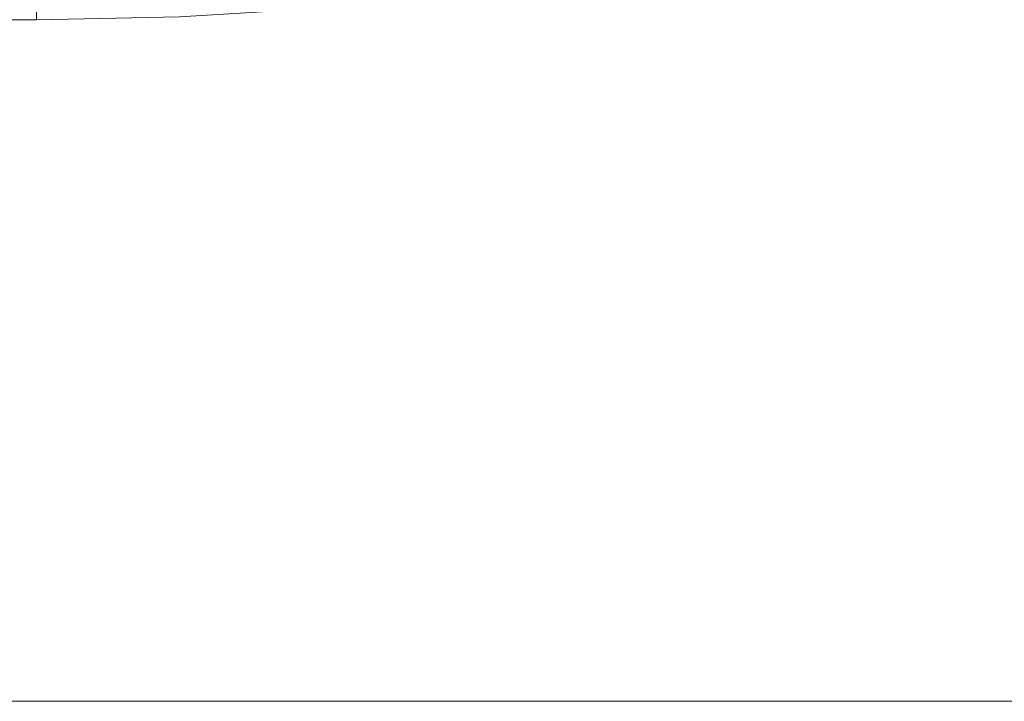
# Model space of a CAD drawing. Header units: centimetres. Extents: x -35.1 to 36.2, y 4.2 to 6.
# Tile 216 of 256: x 11.993 to 12.137, y 4.3 to 4.4. Entities that reach past the tile are written whole.
import ezdxf

# ---------------------------------------------------------------- set-up
doc = ezdxf.new("R2010")
doc.units = ezdxf.units.CM
doc.header["$LTSCALE"] = 2.54
doc.layers.add('Lucido design-1', color=7, linetype='Continuous')

# ---------------------------------------------------------------- blocks, each defined once
blk = doc.blocks.new('Gruppo-4-1')
at = {"color": 7, "linetype": 'Continuous', "lineweight": 9}
blk.add_3dface([(-34.95848, 5.90009, -2312.32217), (-34.95848, 4.30009, -2312.32217), (36.07398, 4.30009, -2312.32217), (36.07398, 5.90009, -2312.32217)], dxfattribs=at)
for points, invisible_edges in [([(12.12582, 4.41643, -2313.12217), (12.14054, 4.42055, -2313.12217), (36.07398, 4.30009, -2313.12217)], 10), ([(12.10487, 4.41151, -2313.12217), (12.12582, 4.41643, -2313.12217), (36.07398, 4.30009, -2313.12217)], 10), ([(12.08331, 4.40741, -2313.12217), (12.10487, 4.41151, -2313.12217), (36.07398, 4.30009, -2313.12217)], 10), ([(12.06127, 4.40418, -2313.12217), (12.08331, 4.40741, -2313.12217), (36.07398, 4.30009, -2313.12217)], 10), ([(12.04514, 4.40252, -2313.12217), (12.06127, 4.40418, -2313.12217), (36.07398, 4.30009, -2313.12217)], 10), ([(11.99518, 4.40321, -2313.1221), (11.99518, 4.40009, -2313.12217), (-10.87968, 4.40009, -2313.12217), (-10.87968, 4.40321, -2313.1221)], 8), ([(12.01621, 4.4005, -2313.12217), (12.03885, 4.40187, -2313.12217), (36.07398, 4.30009, -2313.12217)], 10), ([(36.07398, 4.30009, -2313.12217), (12.03885, 4.40187, -2313.12217), (12.04514, 4.40252, -2313.12217)], 9), ([(11.99518, 4.40009, -2313.12217), (12.01621, 4.4005, -2313.12217), (36.07398, 4.30009, -2313.12217)], 10), ([(36.07398, 4.30009, -2313.12217), (-34.95848, 4.30009, -2313.12217), (11.99518, 4.40009, -2313.12217)], 10), ([(-10.87968, 4.40009, -2313.12217), (11.99518, 4.40009, -2313.12217), (-34.95848, 4.30009, -2313.12217)], 10), ([(36.07398, 4.29692, -2312.32224), (36.07398, 4.30009, -2312.32217), (-34.95848, 4.30009, -2312.32217), (-34.95848, 4.29692, -2312.32224)], 8), ([(-34.95848, 4.29692, -2313.1221), (-34.95848, 4.30009, -2313.12217), (36.07398, 4.30009, -2313.12217), (36.07398, 4.29692, -2313.1221)], 8)]:
    blk.add_3dface(points, dxfattribs=dict(at, invisible_edges=invisible_edges))

msp = doc.modelspace()

# ---------------------------------------------------------------- block references
at = {"layer": 'Lucido design-1', "color": 7}
msp.add_blockref('Gruppo-4-1', (0, 0), dxfattribs=at)

doc.saveas('drawing.dxf')
